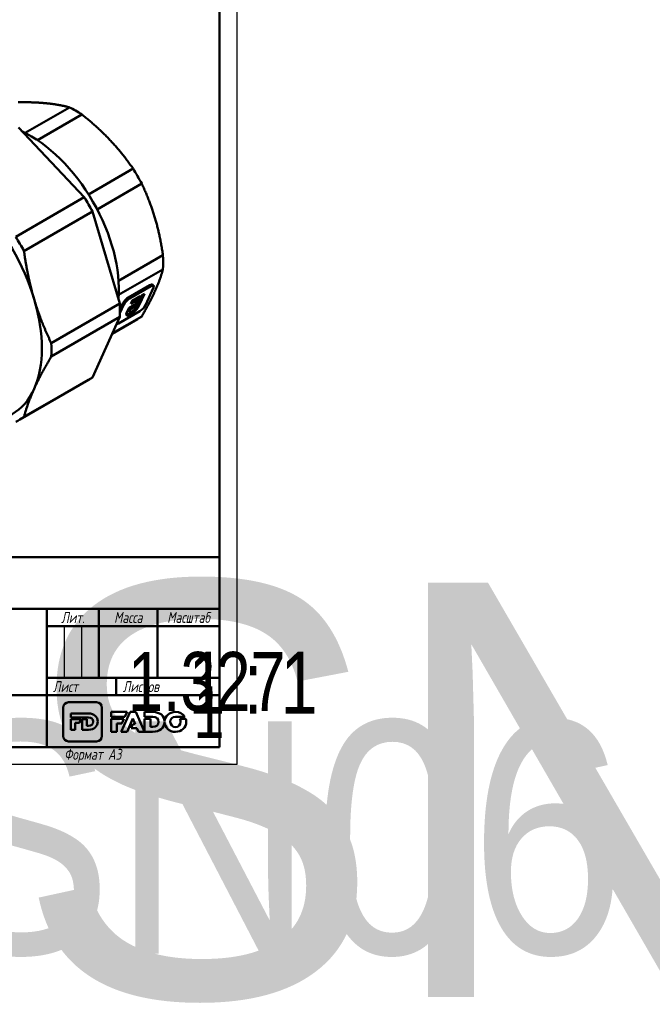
# Model space of a CAD drawing. Header units: millimetres. Extents: x 0 to 835, y -69 to 420.
# Tile 16 of 30: x 234 to 417, y -69 to 215. Entities that reach past the tile are written whole.
import ezdxf
from ezdxf.enums import TextEntityAlignment as Align

# ---------------------------------------------------------------- set-up
doc = ezdxf.new("R2018")
doc.units = ezdxf.units.MM
for name, color, linetype, lineweight in [('Видимые тонкие (ГОСТ)', 7, 'Continuous', 35), ('Видимый контур (ГОСТ)', 7, 'Continuous', 50), ('Заголовок (ГОСТ)', 7, 'Continuous', 50), ('Кромка (ГОСТ)', 7, 'Continuous', 50), ('Эскизная геометрия (ГОСТ)', 7, 'Continuous', 50)]:
    doc.layers.add(name, color=color, linetype=linetype, lineweight=lineweight)
doc.styles.get("Standard").update_dxf_attribs({"font": 'GOST Common Italic.ttf'})
doc.styles.add('Альтернативный текст (ГОСТ)', font='txt', dxfattribs={"width": 0.8})

# ---------------------------------------------------------------- blocks, each defined once
blk = doc.blocks.new('Основные надписи ГОСТ - Форма 1')
at = {"layer": 'Заголовок (ГОСТ)'}
for p, q in [((0, 55), (185, 55)), ((185, 0), (185, 55)), ((65, 40), (185, 40)), ((135, 40), (135, 0)), ((150, 40), (150, 20)), ((167, 40), (167, 20)), ((135, 35), (185, 35)), ((135, 20), (185, 20)), ((155, 20), (155, 15)), ((65, 15), (185, 15)), ((185, 0), (0, 0))]:
    blk.add_line(p, q, dxfattribs=at)
at = {"layer": 'Заголовок (ГОСТ)', "linetype": 'Continuous', "lineweight": 25}
for p, q in [((140, 35), (140, 20)), ((145, 35), (145, 20))]:
    blk.add_line(p, q, dxfattribs=at)
at = {"layer": 'Заголовок (ГОСТ)', "char_height": 3.17, "attachment_point": 5, "style": 'Альтернативный текст (ГОСТ)'}
for s, insert, width in [('\\fGOST Common|b0|i1;\\H3.1700;Лит.', (142.52, 37.49), 14.9766), ('\\fGOST Common|b0|i1;\\H3.1700;Масса', (158.55, 37.51), 16.9878), ('\\fGOST Common|b0|i1;\\H3.1700;Масштаб', (176.02, 37.53), 17.8316), ('\\fGOST Common|b0|i1;\\H3.1700;Лист', (140.37, 17.5), 10.5071), ('\\A1;', (150.6, 17.54), 8.8313), ('\\fGOST Common|b0|i1;\\H3.1700;Листов', (162.21, 17.5), 14.3668)]:
    blk.add_mtext(s, dxfattribs=dict(at, insert=insert, width=width))
at = {"layer": 'Заголовок (ГОСТ)', "lineweight": 30, "flags": 104}
for tag, height, width, p in [('Изм1', 2.89, 0.7, (3.51, 52.52)), ('Лист1', 2.89, 0.7, (12.03, 52.52)), ('Докум1', 2.89, 0.7, (28.54, 52.48)), ('Изм2', 2.89, 0.7, (3.5, 47.52)), ('Лист2', 2.89, 0.7, (12.01, 47.5)), ('Докум2', 2.89, 0.7, (28.53, 47.5)), ('Изм3', 2.89, 0.7, (3.5, 42.5)), ('Лист3', 2.89, 0.7, (12.01, 42.51)), ('Докум3', 2.89, 0.7, (28.51, 42.48)), ('Изм4', 2.89, 0.7, (3.51, 37.5)), ('Лист4', 2.89, 0.7, (12, 37.53)), ('Докум4', 2.89, 0.7, (28.51, 37.52)), ('НАИМЕНОВАНИЕ', 5, 0.8, (100.03, 29.98)), ('Литера', 3.5, 0.8, (137.52, 27.25)), ('Литера2', 3.5, 0.8, (142.51, 27.22)), ('Литера3', 3.5, 0.8, (147.52, 27.21)), ('Масса', 3.5, 0.8, (158.47, 27.53)), ('Масштаб', 3.5, 0.8, (176, 27.6)), ('Тип_документа', 3.17, 0.8, (100.08, 17.56)), ('Листов', 3.17, 0.8, (177.46, 17.58)), ('Материал_Класс', 3.5, 0.9, (100, 7.5))]:
    blk.add_attdef(tag, text='', height=height, dxfattribs=dict(at, width=width)).set_placement(p, align=Align.MIDDLE_CENTER)
for tag, height, width, p in [('Подп1', 2.89, 0.7, (40.01, 52.51)), ('Дата1', 2, 0.7, (55.01, 52.51)), ('Подп2', 2.89, 0.7, (40.01, 47.5)), ('Дата2', 2, 0.7, (55.01, 47.49)), ('Подп3', 2.89, 0.7, (40.01, 42.51)), ('Дата3', 2, 0.7, (55.02, 42.52)), ('Подп4', 2.89, 0.7, (40.01, 37.51)), ('Дата4', 2, 0.7, (55.02, 37.51)), ('АВТОР', 3.17, 0.8, (17.41, 27.49)), ('Разработал_Подп.', 2.89, 0.7, (40.05, 27.51)), ('ДАТА_СОЗДАНИЯ', 2, 0.7, (55.01, 27.51)), ('ПРОВЕРИЛ', 3.17, 0.8, (17.41, 22.53)), ('Проверил_Подп.', 2.89, 0.7, (40.05, 22.52)), ('ДАТА_ПРОВЕРКИ', 2, 0.7, (55.02, 22.51)), ('ТЕХНОЛОГ', 3.17, 0.8, (17.33, 17.54)), ('Технолог_Подп.', 2.89, 0.7, (40.05, 17.51)), ('Технолог_Дата', 2, 0.7, (55.01, 17.5)), ('Должность_руководителя', 3.17, 0.8, (0.52, 12.51)), ('НАЧ._ОТДЕЛА', 3.17, 0.8, (17.46, 12.45)), ('Руководитель_Подп.', 2.89, 0.7, (40.01, 12.5)), ('Руководитель_Дата', 2, 0.7, (55.01, 12.51)), ('НОРМОКОНТРОЛЬ', 3.17, 0.8, (17.37, 7.48)), ('Нормоконтроль_Подп.', 2.89, 0.7, (40.05, 7.52)), ('ДАТА_НОРМОКОНТРОЛЯ', 2, 0.7, (55.02, 7.51)), ('УТВЕРДИЛ', 3.17, 0.8, (17.4, 2.51)), ('Утвердил_Подп.', 2.89, 0.7, (40.05, 2.51)), ('ДАТА_УТВЕРЖДЕНИЯ', 2, 0.7, (55.01, 2.5))]:
    blk.add_attdef(tag, text='', height=height, dxfattribs=dict(at, width=width)).set_placement(p, align=Align.MIDDLE_LEFT)
for tag, height, p in [('ОБОЗНАЧЕНИЕ', 5, (125.33, 47.56)), ('ОРГАНИЗАЦИЯ', 3.5, (160.02, 7.6))]:
    blk.add_attdef(tag, text='', height=height, dxfattribs=at).set_placement(p, align=Align.MIDDLE_CENTER)
at = {"layer": 'Заголовок (ГОСТ)', "lineweight": 30, "width": 0.9, "flags": 104}
for tag, p in [('Материал_Наим.', (133.71, 9.75)), ('Материал_ГОСТ', (134.04, 4.06))]:
    blk.add_attdef(tag, text='', height=3.5, dxfattribs=at).set_placement(p, align=Align.MIDDLE_RIGHT)
blk = doc.blocks.new('Рамки ГОСТ_ граница 420x297')
at = {"layer": 'Кромка (ГОСТ)', "lineweight": 25}
for p, q in [((297, 420), (297, 0)), ((297, 0), (0, 0))]:
    blk.add_line(p, q, dxfattribs=at)
at = {"layer": 'Кромка (ГОСТ)'}
for p, q in [((292, 5), (292, 415)), ((20, 5), (292, 5))]:
    blk.add_line(p, q, dxfattribs=at)
at = {"layer": 'Кромка (ГОСТ)', "insert": (247, 4.5), "char_height": 3.17, "attachment_point": 1, "style": 'Альтернативный текст (ГОСТ)'}
blk.add_mtext('\\A1;\\fGOST Common|b0|i1;\\H3.1700;Формат A3', dxfattribs=at)

msp = doc.modelspace()

# ---------------------------------------------------------------- linework, layer by layer
at = {"layer": 'Видимые тонкие (ГОСТ)'}
for p, q in [((271.7824, 138.6563), (272.109, 138.3115)), ((265.6015, 135.0877), (265.9281, 134.7429)), ((263.9613, 133.4042), (264.288, 133.0593)), ((265.7113, 131.6762), (266.0379, 131.3314)), ((268.4156, 133.2468), (268.7423, 132.902)), ((265.8716, 130.5275), (266.1983, 130.1827))]:
    msp.add_line(p, q, dxfattribs=at)
at = {"layer": 'Видимый контур (ГОСТ)'}
for p, q in [((248.5245, 190.0969), (235.7035, 182.6947)), ((252.0726, 188.0483), (239.2242, 180.6303)), ((252.8136, 164.0663), (233.7114, 184.2315)), ((266.9251, 172.3694), (254.0322, 164.9256)), ((269.4341, 168.0238), (256.5411, 160.58)), ((232.9745, 152.6123), (252.8136, 164.0663)), ((235.3486, 148.5003), (255.1876, 159.9543)), ((263.1, 133.3288), (255.1876, 159.9543)), ((275.5862, 147.3217), (262.7378, 139.9037)), ((275.5862, 143.2246), (262.7652, 135.8224)), ((265.6015, 135.0877), (271.7824, 138.6563)), ((272.109, 138.3115), (265.9281, 134.7429)), ((270.5028, 132.8187), (272.8474, 138.0011)), ((272.5517, 138.8083), (272.8783, 138.4634)), ((267.7972, 134.1654), (266.2724, 133.2851)), ((266.2724, 133.2851), (266.6486, 134.1164)), ((266.5991, 134.0071), (267.4705, 134.5102)), ((266.6486, 134.1164), (268.9508, 135.4456)), ((267.4564, 133.4122), (267.7972, 134.1654)), ((267.4705, 134.5102), (267.7972, 134.1654)), ((267.677, 133.8997), (267.781, 133.9269)), ((267.781, 133.9269), (268.2975, 135.0685)), ((267.781, 133.9269), (268.1077, 133.582)), ((267.8677, 132.3878), (269.3573, 135.6803)), ((268.9508, 135.4456), (268.1077, 133.582)), ((268.4156, 133.2468), (269.5729, 135.8048)), ((270.2262, 136.182), (268.7423, 132.902)), ((269.3573, 135.6803), (270.2262, 136.182)), ((243.261, 121.8747), (263.1, 133.3288)), ((262.6809, 127.5655), (268.8619, 131.1341)), ((264.288, 133.0593), (263.1365, 130.5142)), ((263.1447, 131.599), (263.9613, 133.4042)), ((265.1726, 130.854), (265.6884, 131.9942)), ((265.6544, 131.2316), (265.9811, 130.8868)), ((265.6884, 131.9942), (267.9906, 133.3234)), ((265.7113, 131.6762), (265.8645, 132.0149)), ((265.8645, 132.0149), (267.2878, 132.8366)), ((265.8645, 132.0149), (266.1912, 131.67)), ((266.1912, 131.67), (266.0379, 131.3314)), ((267.6144, 132.4917), (266.1912, 131.67)), ((267.2878, 132.8366), (267.3374, 132.9462)), ((267.2878, 132.8366), (267.6144, 132.4917)), ((268.1077, 133.582), (267.4564, 133.4122)), ((267.9906, 133.3234), (267.6144, 132.4917)), ((243.261, 117.9979), (263.1, 129.452)), ((255.1876, 111.9629), (263.1, 129.452)), ((268.2236, 128.826), (260.9052, 124.6007)), ((269.4341, 129.6264), (260.9674, 124.7381)), ((234.1936, 99.768), (254.0326, 111.222)), ((235.3486, 100.5088), (255.1876, 111.9629))]:
    msp.add_line(p, q, dxfattribs=at)
for centre, major_axis, start_param, end_param in [((250.2986, 159.873), (-17.925, 31.047), 5.4277456, 5.56782869), ((237.2652, 152.3482), (18.065, -31.2895), 0.68532551, 2.45626714), ((250.2986, 159.873), (-17.925, 31.047), 4.64234744, 4.78243053), ((232.0326, 149.3271), (-22, 38.1051), 4.6584067, 4.76637126), ((211.173, 137.2838), (-20.75, 35.9401), 4.3196899, 5.10508806), ((212.1936, 137.8731), (22, -38.1051), 1.51681405, 1.6247786), ((250.2986, 159.873), (-17.925, 31.047), 3.85694927, 3.99703236), ((211.173, 137.2838), (-20.75, 35.9401), 3.53429174, 4.3196899), ((232.0326, 149.3271), (-22, 38.1051), 3.87300854, 3.98097309), ((250.2986, 159.873), (17.925, -31.047), 0, 0.07004154), ((212.1936, 137.8731), (22, -38.1051), 0.73141589, 0.83938044), ((232.0326, 149.3271), (22, -38.1051), 0, 0.05398228), ((211.173, 137.2838), (20.75, -35.9401), 5.89048623, 6.67588439), ((212.1936, 137.8731), (22, -38.1051), 6.22920303, 6.33716758)]:
    msp.add_ellipse(centre, major_axis=major_axis, ratio=0.57735027, start_param=start_param, end_param=end_param, dxfattribs=at)
for points, weights in [([(241.8535, 191.2685), (238.2387, 191.6266), (233.672, 191.5681)], [1, 1.02703969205, 1.02687352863]), ([(248.5245, 190.0969), (245.4683, 190.9105), (241.8535, 191.2685)], [1.02687352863, 1.02703969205, 1]), ([(260.2541, 180.6449), (256.6394, 184.4608), (252.0726, 188.0483)], [1, 1.02703969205, 1.02687352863]), ([(266.9251, 172.3694), (263.8689, 176.829), (260.2541, 180.6449)], [1.02687352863, 1.02703969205, 1]), ([(273.2654, 158.1088), (271.7681, 163.1472), (269.4341, 168.0238)], [1, 1.02703969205, 1.02687352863]), ([(275.5862, 147.3217), (274.7627, 153.0703), (273.2654, 158.1088)], [1.02687352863, 1.02703969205, 1]), ([(235.3486, 148.5003), (236.3639, 141.06), (238.2842, 134.5982)], [1.01475039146, 1.02240655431, 1]), ([(273.2654, 136.8615), (274.7627, 140.1711), (275.5862, 143.2246)], [1, 1.02703969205, 1.02687352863]), ([(269.4341, 129.6264), (271.7681, 133.552), (273.2654, 136.8615)], [1.02687352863, 1.02703969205, 1]), ([(238.2842, 134.5982), (240.2044, 128.1365), (243.261, 121.8747)], [1, 1.02240655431, 1.01475039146]), ([(243.261, 117.9979), (240.2044, 112.9085), (238.2842, 108.6641)], [1.01475039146, 1.02240655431, 1]), ([(238.2842, 108.6641), (236.3639, 104.4197), (235.3486, 100.5088)], [1, 1.02240655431, 1.01475039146])]:
    msp.add_rational_spline(points, weights, degree=2, dxfattribs=at)
for points in [[(271.7824, 138.6563), (272.1692, 138.8796), (272.443, 138.923), (272.5517, 138.8083)], [(272.8474, 138.0011), (273.0963, 138.5512), (272.7654, 138.6904), (272.109, 138.3115)], [(263.9613, 133.4042), (264.2102, 133.9542), (264.9448, 134.7086), (265.6015, 135.0877)], [(265.9281, 134.7429), (265.2715, 134.3638), (264.5368, 133.6094), (264.288, 133.0593)], [(265.6544, 131.2316), (265.5904, 131.2992), (265.6095, 131.4512), (265.7113, 131.6762)], [(266.0379, 131.3314), (265.813, 130.8342), (265.9919, 130.6936), (266.5784, 131.0322)], [(265.8716, 130.5275), (266.1578, 130.6928), (266.4421, 130.8915), (266.714, 131.1151)], [(268.7423, 132.902), (268.2576, 131.8307), (267.2406, 130.7845), (266.1983, 130.1827)], [(266.5784, 131.0322), (267.1513, 131.363), (267.6428, 131.8906), (267.8677, 132.3878)], [(267.7659, 132.1912), (268.0298, 132.5296), (268.2528, 132.8868), (268.4156, 133.2468)], [(268.8619, 131.1341), (269.5182, 131.513), (270.2536, 132.2679), (270.5028, 132.8187)], [(266.1983, 130.1827), (265.1659, 129.5867), (264.684, 129.7741), (265.1726, 130.854)], [(264.981, 130.1933), (265.1907, 130.1966), (265.4944, 130.3098), (265.8716, 130.5275)], [(262.152, 127.3565), (262.2878, 127.3736), (262.4671, 127.4421), (262.6809, 127.5655)]]:
    msp.add_open_spline(points, degree=3, dxfattribs=at)
at = {"layer": 'Эскизная геометрия (ГОСТ)', "linetype": 'Continuous'}
for p, q in [((256.369, 17.9653), (248.2698, 17.9653)), ((246.7115, 16.3929), (246.7115, 8.2222)), ((254.0427, 14.7478), (248.9167, 14.7478)), ((248.9167, 14.7478), (248.9167, 13.5991)), ((257.9284, 8.2222), (257.9284, 16.3929)), ((248.9167, 13.5991), (254.0623, 13.5991)), ((251.8291, 13.0618), (248.9167, 13.0618)), ((248.9167, 13.0618), (248.9167, 10.0184)), ((250.2159, 12.034), (251.393, 12.034)), ((250.2159, 10.0184), (250.2159, 12.034)), ((251.393, 12.034), (251.8291, 13.0618)), ((253.533, 13.0618), (252.2334, 13.0618)), ((252.2334, 13.0618), (252.2334, 10.0184)), ((253.533, 11.1804), (253.533, 13.0618)), ((248.9167, 10.0184), (250.2159, 10.0184)), ((252.2334, 10.0184), (254.0153, 10.0184)), ((254.0623, 11.1804), (253.533, 11.1804)), ((248.2698, 6.6504), (256.369, 6.6504))]:
    msp.add_line(p, q, dxfattribs=at)
at = {"layer": 'Эскизная геометрия (ГОСТ)'}
for p, q in [((265.2041, 15.1618), (260.548, 15.1618)), ((260.548, 15.1618), (260.548, 13.7671)), ((266.0883, 15.2035), (263.506, 9.4224)), ((264.5812, 13.7671), (265.2041, 15.1618)), ((267.7088, 15.2035), (266.0883, 15.2035)), ((270.2921, 9.4224), (267.7088, 15.2035)), ((270.2921, 15.161), (270.2921, 13.7671)), ((272.6322, 15.161), (270.2921, 15.161)), ((260.548, 13.7671), (264.5812, 13.7671)), ((260.548, 13.1476), (260.548, 9.4219)), ((264.3043, 13.1476), (260.548, 13.1476)), ((262.2288, 11.8363), (263.7184, 11.8363)), ((262.2288, 9.4219), (262.2288, 11.8363)), ((263.7184, 11.8363), (264.3043, 13.1476)), ((265.273, 9.4224), (266.8868, 13.3165)), ((266.9053, 11.6847), (266.3982, 10.4471)), ((266.8868, 13.3165), (267.5619, 11.6847)), ((267.5619, 11.6847), (266.9053, 11.6847)), ((270.2921, 13.7671), (272.6586, 13.7671)), ((270.2921, 13.1476), (270.2921, 9.4234)), ((271.9729, 13.1476), (270.2921, 13.1476)), ((271.9729, 10.833), (271.9729, 13.1476)), ((276.0534, 12.2076), (276.056, 12.2076)), ((276.0573, 12.4009), (276.0536, 12.4009)), ((279.1956, 13.7801), (281.9143, 13.7801)), ((282.2148, 13.143), (280.4335, 13.143)), ((260.548, 9.4219), (262.2288, 9.4219)), ((263.506, 9.4224), (265.273, 9.4224)), ((266.3982, 10.4471), (268.0475, 10.4471)), ((268.0475, 10.4471), (268.489, 9.4224)), ((268.489, 9.4224), (270.2921, 9.4224)), ((270.2921, 9.4234), (272.5974, 9.4234)), ((272.6586, 10.833), (271.9729, 10.833))]:
    msp.add_line(p, q, dxfattribs=at)
at = {"layer": 'Эскизная геометрия (ГОСТ)', "linetype": 'Continuous'}
for points in [[(248.2698, 17.9653), (247.4102, 17.9653), (246.7115, 17.2605), (246.7115, 16.3929)], [(257.9284, 16.3929), (257.9284, 17.2605), (257.2298, 17.9653), (256.369, 17.9653)], [(256.6879, 12.3971), (256.6879, 13.7749), (255.7169, 14.7478), (254.0427, 14.7478)], [(254.0153, 10.0184), (255.7029, 10.0184), (256.6879, 11.0323), (256.6879, 12.3971)], [(254.0623, 13.5991), (254.8392, 13.5991), (255.3552, 13.147), (255.3552, 12.3896)], [(255.3552, 12.3896), (255.3552, 11.6143), (254.8392, 11.1804), (254.0623, 11.1804)], [(246.7115, 8.2222), (246.7115, 7.3541), (247.4102, 6.6504), (248.2698, 6.6504)], [(256.369, 6.6504), (257.2298, 6.6504), (257.9284, 7.3541), (257.9284, 8.2222)]]:
    msp.add_open_spline(points, degree=3, dxfattribs=at)
at = {"layer": 'Эскизная геометрия (ГОСТ)'}
for points in [[(276.0536, 12.4009), (276.0077, 14.025), (274.7586, 15.161), (272.6322, 15.161)], [(279.21, 15.1618), (277.4512, 15.1618), (276.1205, 13.9365), (276.0573, 12.4009)], [(281.9143, 13.7801), (281.3809, 14.6121), (280.3968, 15.1618), (279.21, 15.1618)], [(272.5974, 9.4234), (274.7372, 9.4234), (276.003, 10.603), (276.0534, 12.2076)], [(272.6586, 13.7671), (273.6624, 13.7671), (274.3311, 13.2187), (274.3311, 12.3009)], [(274.3311, 12.3009), (274.3311, 11.3579), (273.6624, 10.833), (272.6586, 10.833)], [(276.056, 12.2076), (276.099, 10.6418), (277.4209, 9.4122), (279.1956, 9.4122)], [(277.7173, 12.2864), (277.7173, 13.1007), (278.3093, 13.7801), (279.1956, 13.7801)], [(279.21, 10.7946), (278.3263, 10.7946), (277.7173, 11.4886), (277.7173, 12.2864)], [(279.1956, 9.4122), (280.9977, 9.4122), (282.3504, 10.6998), (282.3504, 12.2864)], [(280.6966, 12.2864), (280.6966, 11.4733), (280.1045, 10.7946), (279.21, 10.7946)], [(280.4335, 13.143), (280.6026, 12.898), (280.6966, 12.5999), (280.6966, 12.2864)], [(282.3504, 12.2864), (282.3504, 12.586), (282.3034, 12.8731), (282.2148, 13.143)]]:
    msp.add_open_spline(points, degree=3, dxfattribs=at)

# ---------------------------------------------------------------- block references
msp.add_blockref('Рамки ГОСТ_ граница 420x297', (0, 0))
ref = msp.add_blockref('Основные надписи ГОСТ - Форма 1', (107, 5))
lines = msp.add_mtext('SN06 ', dxfattribs={"layer": 'Заголовок (ГОСТ)', "insert": (232.3255, 52.5589), "char_height": 119.84296, "attachment_point": 1})
ref.add_attrib('ОБОЗНАЧЕНИЕ', '', (232.3255, 52.5589), dxfattribs={"flags": 104}).embed_mtext(lines)
lines = msp.add_mtext('\\W0.9000;SN06 18.03.2020', dxfattribs={"layer": 'Заголовок (ГОСТ)', "insert": (207, 12.5), "char_height": 67.257617, "attachment_point": 1})
ref.add_attrib('Материал_Класс', '', (207, 12.5), dxfattribs={"flags": 104}).embed_mtext(lines)
lines = msp.add_mtext('\\W0.9000;', dxfattribs={"layer": 'Заголовок (ГОСТ)', "insert": (240.7068, 14.7507), "char_height": 66.97542, "attachment_point": 1})
ref.add_attrib('Материал_Наим.', '', (240.7068, 14.7507), dxfattribs={"flags": 104}).embed_mtext(lines)
lines = msp.add_mtext('\\W0.9000;', dxfattribs={"layer": 'Заголовок (ГОСТ)', "insert": (241.0404, 9.0569), "char_height": 66.7532, "attachment_point": 1})
ref.add_attrib('Материал_ГОСТ', '', (241.0404, 9.0569), dxfattribs={"flags": 104}).embed_mtext(lines)
lines = msp.add_mtext('\\W0.8000;', dxfattribs={"layer": 'Заголовок (ГОСТ)', "insert": (244.5203, 32.2514), "char_height": 5.02883, "attachment_point": 1})
ref.add_attrib('Литера', '', (244.5203, 32.2514), dxfattribs={"flags": 104}).embed_mtext(lines)
lines = msp.add_mtext('\\W0.8000;', dxfattribs={"layer": 'Заголовок (ГОСТ)', "insert": (249.5118, 32.2215), "char_height": 5.02883, "attachment_point": 1})
ref.add_attrib('Литера2', '', (249.5118, 32.2215), dxfattribs={"flags": 104}).embed_mtext(lines)
lines = msp.add_mtext('\\W0.8000;', dxfattribs={"layer": 'Заголовок (ГОСТ)', "insert": (254.5181, 32.2112), "char_height": 5.01699, "attachment_point": 1})
ref.add_attrib('Литера3', '', (254.5181, 32.2112), dxfattribs={"flags": 104}).embed_mtext(lines)
lines = msp.add_mtext('\\W0.8000;1.327', dxfattribs={"layer": 'Заголовок (ГОСТ)', "insert": (265.4686, 32.5335), "char_height": 17.043546, "attachment_point": 1})
ref.add_attrib('Масса', '', (265.4686, 32.5335), dxfattribs={"flags": 104}).embed_mtext(lines)
lines = msp.add_mtext('\\W0.8000;1 : 1', dxfattribs={"layer": 'Заголовок (ГОСТ)', "insert": (282.9966, 32.6031), "char_height": 17.947557, "attachment_point": 1})
ref.add_attrib('Масштаб', '', (282.9966, 32.6031), dxfattribs={"flags": 104}).embed_mtext(lines)
lines = msp.add_mtext('\\W0.8000;1', dxfattribs={"layer": 'Заголовок (ГОСТ)', "insert": (284.459, 22.5789), "char_height": 14.96532, "attachment_point": 1})
ref.add_attrib('Листов', '', (284.459, 22.5789), dxfattribs={"flags": 104}).embed_mtext(lines)

doc.saveas('drawing.dxf')
